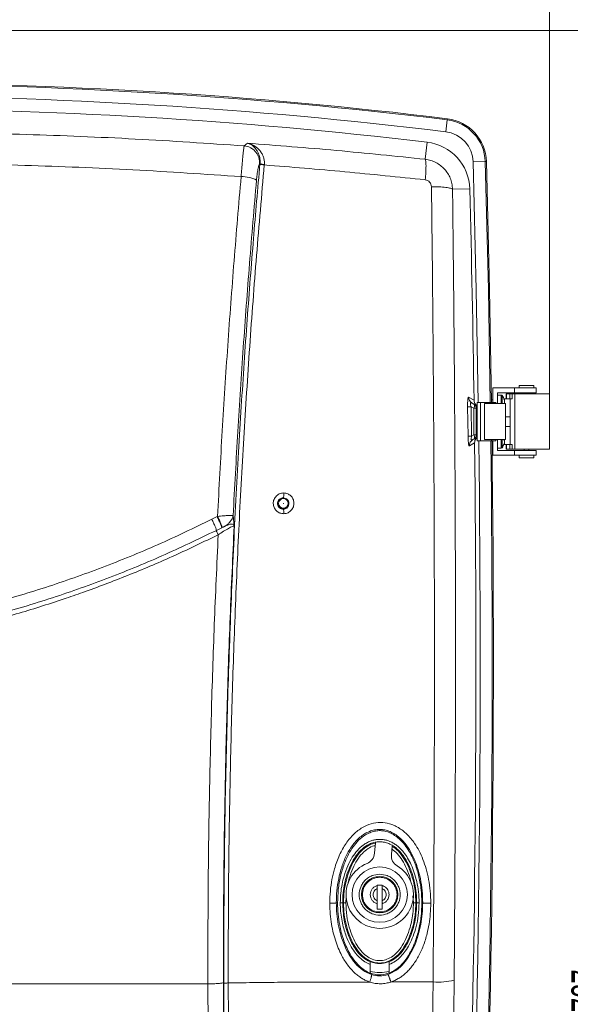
# Model space of a CAD drawing. Header units: millimetres. Extents: x 0 to 594, y 0 to 420.
# Tile 73 of 75: x 482 to 528, y 296 to 378. Entities that reach past the tile are written whole.
import ezdxf

# ---------------------------------------------------------------- set-up
doc = ezdxf.new("R2010")
doc.units = ezdxf.units.MM
doc.styles.add('SLDTEXTSTYLE1', font='TXT', dxfattribs={"width": 0.605})
doc.dimstyles.new('SLDDIMSTYLE1', dxfattribs={"dimtxt": 2.568319, "dimasz": 3.3, "dimexe": 0, "dimexo": 0.0625, "dimgap": 0.64208, "dimtad": 1, "dimdec": 0, "dimlfac": 5, "dimrnd": 1e-09, "dimzin": 12, "dimdsep": 46, "dimtxsty": 'SLDTEXTSTYLE1', "dimsah": 1, "dimcen": 0.09, "dimadec": 0, "dimazin": 3, "dimtfac": 1, "dimtdec": 1, "dimtofl": 0, "dimtmove": 0, "dimatfit": 3, "dimfxl": 0, "dimfrac": 2, "dimtolj": 1, "dimtzin": 12, "dimarcsym": 0})

# ---------------------------------------------------------------- blocks, each defined once
blk = doc.blocks.new('_D_1')
at = {"color": 7, "linetype": 'Continuous', "lineweight": 0}
for p, q in [((480.764, 376.809), (537.832, 376.809)), ((536.832, 376.809), (536.832, 219.509)), ((532.3, 300.854), (532.3, 301.442)), ((532.3, 301.442), (536.245, 301.442)), ((536.245, 301.442), (536.245, 300.854)), ((532.3, 295.465), (532.3, 294.877)), ((536.245, 294.877), (536.245, 295.465)), ((532.3, 294.877), (536.245, 294.877)), ((480.764, 219.509), (537.832, 219.509))]:
    blk.add_line(p, q, dxfattribs=at)
for points in [[(536.832, 376.809), (536.332, 373.509), (537.332, 373.509)], [(536.832, 219.509), (537.332, 222.809), (536.332, 222.809)]]:
    blk.add_solid(points, dxfattribs=at)
at = {"color": 7, "linetype": 'Continuous', "lineweight": 0, "char_height": 2.6458, "attachment_point": 1, "rotation": 90, "style": 'SLDTEXTSTYLE1'}
for s, insert in [('787', (528.302, 295.22)), ('31', (532.834, 296.2))]:
    blk.add_mtext(s, dxfattribs=dict(at, insert=insert))
blk = doc.blocks.new('_D_2')
at = {"color": 7, "linetype": 'Continuous', "lineweight": 0}
for p, q in [((467.526, 400.629), (466.938, 400.629)), ((466.938, 400.629), (466.938, 396.685)), ((475.856, 400.629), (476.444, 400.629)), ((476.444, 400.629), (476.444, 396.685)), ((416.917, 324.311), (416.917, 397.097)), ((526.465, 346.609), (526.465, 397.097)), ((466.938, 396.685), (467.526, 396.685)), ((476.444, 396.685), (475.856, 396.685)), ((526.465, 396.097), (416.917, 396.097))]:
    blk.add_line(p, q, dxfattribs=at)
for points in [[(416.917, 396.097), (420.217, 395.597), (420.217, 396.597)], [(526.465, 396.097), (523.165, 396.597), (523.165, 395.597)]]:
    blk.add_solid(points, dxfattribs=at)
at = {"color": 7, "linetype": 'Continuous', "lineweight": 0, "char_height": 2.6458, "attachment_point": 1, "style": 'SLDTEXTSTYLE1'}
for s, insert in [('548', (468.751, 404.628)), ('21,6', (468.261, 400.095))]:
    blk.add_mtext(s, dxfattribs=dict(at, insert=insert))

msp = doc.modelspace()

# ---------------------------------------------------------------- linework, layer by layer
at = {"color": 7, "linetype": 'Continuous', "lineweight": 15}
for p, q in [((517.976, 369.392), (517.854, 368.401)), ((517.976, 369.392), (517.988, 369.488)), ((516.319, 367.53), (516.151, 366.114)), ((501.103, 367.23), (501.366, 367.454)), ((521.136, 365.919), (520.138, 365.891)), ((521.136, 365.919), (521.233, 365.921)), ((502.38, 365.738), (502.416, 365.768)), ((502.416, 365.768), (502.412, 365.728)), ((502.779, 365.677), (502.775, 365.643)), ((519.846, 363.663), (518.418, 363.626)), ((521.764, 345.909), (521.764, 347.109)), ((521.764, 347.109), (523.564, 347.109)), ((523.564, 346.709), (523.564, 347.109)), ((523.564, 347.109), (525.364, 347.109)), ((523.964, 347.309), (523.964, 347.109)), ((525.164, 347.309), (523.964, 347.309)), ((525.164, 347.109), (525.164, 347.309)), ((525.364, 346.709), (525.364, 347.109)), ((519.757, 346.353), (520.205, 346.094)), ((522.164, 346.709), (523.564, 346.709)), ((522.164, 345.809), (522.164, 346.709)), ((522.473, 346.509), (522.164, 346.509)), ((522.742, 346.209), (522.742, 345.809)), ((522.884, 346.209), (522.742, 346.209)), ((522.875, 346.609), (522.875, 346.209)), ((522.875, 346.609), (522.904, 346.609)), ((522.904, 346.209), (522.884, 346.209)), ((522.904, 346.609), (522.904, 346.209)), ((522.904, 346.609), (523.167, 346.609)), ((523.167, 346.209), (522.904, 346.209)), ((523.167, 346.609), (523.167, 346.209)), ((523.167, 346.609), (523.362, 346.609)), ((523.362, 346.209), (523.167, 346.209)), ((523.204, 346.209), (523.204, 342.409)), ((523.362, 346.609), (523.362, 346.209)), ((523.6, 346.609), (523.362, 346.609)), ((523.564, 346.709), (525.364, 346.709)), ((523.6, 346.609), (523.6, 342.009)), ((526.465, 346.609), (523.6, 346.609)), ((524.364, 346.709), (524.364, 346.609)), ((524.764, 346.609), (524.764, 346.709)), ((526.465, 342.009), (526.465, 346.609)), ((519.708, 343.087), (519.673, 345.536)), ((520.005, 343.095), (519.97, 345.544)), ((520.19, 345.417), (519.97, 345.544)), ((520.01, 345.863), (519.986, 345.888)), ((520.017, 345.854), (520.054, 345.842)), ((520.19, 345.763), (520.054, 345.842)), ((520.19, 345.763), (520.216, 345.749)), ((520.19, 343.202), (520.19, 345.417)), ((520.19, 345.417), (520.39, 345.417)), ((520.191, 345.763), (520.216, 345.749)), ((520.216, 345.749), (520.234, 345.742)), ((520.39, 343.202), (520.39, 345.417)), ((520.39, 345.417), (520.416, 345.402)), ((520.416, 345.402), (520.464, 345.431)), ((520.464, 345.909), (520.464, 342.709)), ((520.741, 345.909), (520.464, 345.909)), ((520.741, 345.909), (520.741, 342.709)), ((521.64, 345.909), (520.741, 345.909)), ((521.07, 345.809), (521.07, 342.809)), ((522.833, 345.809), (521.07, 345.809)), ((521.709, 345.809), (521.64, 345.909)), ((521.64, 345.909), (522.001, 345.909)), ((521.764, 346.109), (521.652, 346.109)), ((522.001, 345.909), (522.07, 345.809)), ((522.718, 346.106), (522.721, 346.108)), ((522.742, 345.812), (522.718, 345.812)), ((522.833, 342.809), (522.833, 345.809)), ((523.204, 344.709), (522.833, 344.709)), ((522.833, 343.909), (523.204, 343.909)), ((520.005, 343.095), (520.19, 343.202)), ((520.19, 343.202), (520.39, 343.202)), ((520.405, 343.211), (520.39, 343.202)), ((520.464, 343.159), (520.405, 343.211)), ((520.253, 342.536), (519.815, 342.284)), ((520.05, 342.769), (520.067, 342.789)), ((520.112, 342.81), (520.059, 342.769)), ((520.112, 342.81), (520.075, 342.798)), ((520.205, 342.864), (520.112, 342.81)), ((520.112, 342.81), (520.19, 342.856)), ((520.205, 342.864), (520.19, 342.856)), ((520.219, 342.868), (520.205, 342.864)), ((520.741, 342.709), (520.464, 342.709)), ((521.64, 342.709), (520.741, 342.709)), ((521.07, 342.809), (522.833, 342.809)), ((521.64, 342.709), (521.709, 342.809)), ((522.001, 342.709), (521.64, 342.709)), ((521.7, 342.509), (521.764, 342.509)), ((521.764, 341.509), (521.764, 342.709)), ((522.07, 342.809), (522.001, 342.709)), ((522.164, 341.909), (522.164, 342.809)), ((522.164, 342.109), (522.473, 342.109)), ((522.742, 342.809), (522.742, 342.409)), ((522.742, 342.409), (522.884, 342.409)), ((522.875, 342.409), (522.875, 342.009)), ((522.884, 342.409), (522.904, 342.409)), ((522.904, 342.409), (522.904, 342.009)), ((522.904, 342.409), (523.167, 342.409)), ((523.167, 342.409), (523.362, 342.409)), ((523.167, 342.009), (523.167, 342.409)), ((523.362, 342.409), (523.362, 342.009)), ((521.764, 341.509), (523.564, 341.509)), ((523.564, 341.909), (522.164, 341.909)), ((522.904, 342.009), (522.875, 342.009)), ((523.167, 342.009), (522.904, 342.009)), ((523.167, 342.009), (523.362, 342.009)), ((523.6, 342.009), (523.362, 342.009)), ((523.564, 341.509), (523.564, 341.909)), ((523.564, 341.909), (525.364, 341.909)), ((525.364, 341.509), (523.564, 341.509)), ((523.6, 342.009), (526.465, 342.009)), ((523.964, 341.509), (523.964, 341.309)), ((523.964, 341.309), (525.164, 341.309)), ((524.364, 342.009), (524.364, 341.909)), ((524.764, 341.909), (524.764, 342.009)), ((525.164, 341.309), (525.164, 341.509)), ((525.364, 341.509), (525.364, 341.909)), ((498.849, 336.41), (498.409, 336.187)), ((498.888, 336.43), (498.849, 336.41)), ((500.186, 336.497), (500.27, 335.625)), ((499.232, 335.486), (498.79, 335.268)), ((511.938, 308.432), (512.006, 309.285)), ((513.39, 309.022), (513.333, 308.32)), ((512.164, 305.789), (512.164, 305.743)), ((512.564, 305.789), (512.164, 305.789)), ((512.564, 305.743), (512.564, 305.789)), ((508.864, 304.309), (508.757, 304.309)), ((509.357, 304.309), (509.287, 304.309)), ((512.164, 304.235), (512.164, 303.789)), ((512.164, 303.789), (512.564, 303.789)), ((512.564, 303.789), (512.564, 304.235)), ((515.371, 304.309), (515.441, 304.309)), ((515.864, 304.309), (515.939, 304.309)), ((511.564, 299.189), (511.564, 298.469)), ((511.567, 299.404), (511.584, 299.433)), ((511.571, 298.631), (511.584, 299.433)), ((513.157, 298.631), (513.144, 299.433)), ((513.161, 299.404), (513.144, 299.433)), ((513.164, 299.189), (513.164, 298.469)), ((511.564, 298.469), (511.571, 298.481)), ((511.571, 298.631), (511.571, 298.48)), ((513.157, 298.631), (513.157, 298.48)), ((513.164, 298.469), (513.157, 298.481)), ((440.642, 297.572), (498.086, 297.572)), ((498.101, 293.794), (498.086, 297.572)), ((499.395, 293.518), (499.378, 297.686)), ((513.296, 297.729), (516.801, 297.729))]:
    msp.add_line(p, q, dxfattribs=at)
at = {"color": 8, "linetype": 'Continuous', "lineweight": 15}
for p, q in [((522.473, 346.509), (522.473, 345.809)), ((522.531, 346.48), (522.531, 345.809)), ((520.3, 345.72), (520.361, 345.699)), ((520.38, 342.913), (520.287, 342.887)), ((522.473, 342.809), (522.473, 342.109)), ((522.531, 342.809), (522.531, 342.139)), ((509.557, 304.309), (509.58, 304.783)), ((515.129, 304.88), (515.171, 304.309))]:
    msp.add_line(p, q, dxfattribs=at)
at = {"color": 8, "linetype": 'Continuous', "lineweight": 15, "flags": 128}
for points in [[(520.559, 345.909), (520.395, 355.275), (520.138, 365.891)], [(521.136, 365.919), (521.394, 355.297), (521.558, 345.909)]]:
    msp.add_lwpolyline(points, dxfattribs=at)
at = {"color": 7, "linetype": 'Continuous', "lineweight": 15, "flags": 128}
for points in [[(521.655, 345.909), (521.491, 355.299), (521.233, 365.921)], [(520.19, 345.417), (520.213, 345.475), (520.23, 345.533), (520.24, 345.587), (520.243, 345.636), (520.24, 345.679), (520.23, 345.716), (520.213, 345.744), (520.19, 345.763)], [(520.19, 342.856), (520.213, 342.875), (520.23, 342.903), (520.24, 342.94), (520.243, 342.983), (520.24, 343.032), (520.23, 343.086), (520.213, 343.143), (520.19, 343.202)]]:
    msp.add_lwpolyline(points, dxfattribs=at)
at = {"color": 7, "linetype": 'Continuous', "lineweight": 15}
for centre, radius in [((504.364, 337.509), 0.419), ((504.364, 337.509), 0.4), ((504.364, 337.509), 0.01), ((512.364, 304.989), 2.3), ((512.364, 304.989), 1.52)]:
    msp.add_circle(centre, radius, dxfattribs=at)
for centre, radius, start, end in [((469.342, -27.691), 400.147, 83.01734, 89.99688), ((469.342, -27.691), 400.05, 83.01734, 89.99688), ((469.342, -27.691), 399.051, 83.01734, 89.99686), ((469.364, -27.691), 398, 83.22463, 96.77537), ((517.538, 365.819), 3.6, 1.58947, 83.01734), ((517.538, 365.819), 3.697, 1.58947, 83.01734), ((517.538, 365.819), 2.601, 1.58947, 83.01734), ((515.847, 363.558), 4, 1.50942, 83.22463), ((502.778, 366.435), 0.758, 241.50201, 270.07092), ((500.834, 361.637), 3.038, 64.77552, 89.70555), ((-973.636, 324.309), 1494, 0.835495, 1.509416), ((520.352, 346.357), 0.595, 180.36992, 239.92119), ((522.473, 346.437), 0.072, 36.35837, 90), ((521.484, 345.709), 1.3, 17.86258, 36.35837), ((520.084, 336.34), 9.205, 90.71377, 92.56104), ((519.99, 345.417), 0.4, 359.98708, 59.9978), ((520.016, 345.402), 0.4, 359.98664, 59.99758), ((521.484, 345.709), 1.296, 13.93028, 17.83513), ((520.119, 332.693), 10.402, 90.63138, 92.26603), ((519.99, 343.202), 0.4, 300.0022, 0.01292), ((-973.636, 324.309), 1494, 358.358462, 0.699018), ((-978.336, 324.311), 1500.147, 357.936937, 0.702734), ((522.473, 342.181), 0.072, 270, 323.64163), ((521.484, 342.909), 1.3, 323.64163, 341.72036), ((521.377, 342.819), 1.345, 355.75002, 359.57482), ((522.581, 342.917), 0.24, 304.65475, 312.02835), ((521.543, 342.888), 1.238, 341.72492, 345.71715), ((512.364, 304.989), 2.8, 111.98579, 58.8472), ((517.177, 303.944), 6.225, 266.54059, 282.76605)]:
    msp.add_arc(centre, radius, start, end, dxfattribs=at)
at = {"color": 8, "linetype": 'Continuous', "lineweight": 15}
for radius, start, end in [(1499.051, 357.936391, 0.703248), (1500.05, 357.936888, 0.70278)]:
    msp.add_arc((-978.336, 324.311), radius, start, end, dxfattribs=at)
at = {"color": 7, "linetype": 'Continuous', "lineweight": 15}
for centre in [(520.408, 344.309), (520.443, 344.309)]:
    msp.add_ellipse(centre, major_axis=(0, 0.6), ratio=0.017455, dxfattribs=at)
for centre, major_axis, start_param, end_param in [((510.94, 308.513), (0.806, -0.593), 5.73061, 6.836935), ((514.331, 308.241), (-0.891, -0.456), 5.730375, 6.836703)]:
    msp.add_ellipse(centre, major_axis=major_axis, ratio=0.999158, start_param=start_param, end_param=end_param, dxfattribs=at)
for points, knots in [([(437.625, 367.23), (440.64, 367.433), (446.67, 367.837), (455.741, 368.205), (464.822, 368.397), (473.906, 368.397), (482.987, 368.205), (492.058, 367.837), (498.088, 367.433), (501.103, 367.23)], [0, 0, 0, 0, 0.142851, 0.285723, 0.428569, 0.571428, 0.714275, 0.857147, 1, 1, 1, 1]), ([(500.849, 364.676), (500.86, 364.815), (500.882, 365.097), (500.918, 365.525), (500.956, 365.956), (500.987, 366.296), (501.012, 366.542), (501.03, 366.706), (501.046, 366.853), (501.062, 366.982), (501.078, 367.103), (501.093, 367.189), (501.1, 367.219), (501.103, 367.23)], [0, 0, 0, 0, 0.1068299, 0.2160592, 0.3438647, 0.4794348, 0.5464496, 0.6175073, 0.6818753, 0.7533418, 0.829992, 0.9308651, 1, 1, 1, 1]), ([(501.103, 367.23), (501.275, 367.196), (501.538, 367.144), (501.845, 366.945), (502.052, 366.749), (502.213, 366.515), (502.362, 366.181), (502.373, 365.913), (502.38, 365.738)], [0, 0, 0, 0, 0.239677, 0.368502, 0.5, 0.631498, 0.760323, 1, 1, 1, 1]), ([(501.366, 367.454), (503.836, 367.262), (508.775, 366.878), (513.693, 366.368), (516.151, 366.114)], [0, 0, 0, 0, 0.500112, 1, 1, 1, 1]), ([(501.366, 367.454), (501.498, 367.406), (501.762, 367.309), (502.056, 367.02), (502.248, 366.71), (502.358, 366.434), (502.428, 366.119), (502.42, 365.885), (502.416, 365.768)], [0, 0, 0, 0, 0.254341, 0.507179, 0.632714, 0.757013, 0.879592, 1, 1, 1, 1]), ([(501.366, 367.454), (501.452, 367.434), (501.62, 367.394), (501.853, 367.29), (502.089, 367.146), (502.314, 366.954), (502.514, 366.707), (502.659, 366.445), (502.748, 366.18), (502.791, 365.924), (502.782, 365.756), (502.779, 365.677)], [0, 0, 0, 0, 0.123167, 0.242463, 0.346284, 0.489677, 0.617018, 0.730075, 0.830774, 0.920407, 1, 1, 1, 1]), ([(516.151, 366.114), (516.168, 366.069), (516.203, 365.977), (516.218, 365.581), (516.202, 365.041), (516.167, 364.614), (516.15, 364.407)], [0, 0, 0, 0, 0.243909, 0.501139, 0.757752, 1, 1, 1, 1]), ([(516.151, 366.114), (516.305, 366.087), (516.611, 366.035), (517.04, 365.855), (517.426, 365.61), (517.757, 365.305), (518.03, 364.948), (518.239, 364.545), (518.382, 364.099), (518.406, 363.785), (518.418, 363.626)], [0, 0, 0, 0, 0.1276762, 0.2535663, 0.3776582, 0.4999411, 0.6197125, 0.7429886, 0.8697561, 1, 1, 1, 1]), ([(437.878, 364.676), (440.874, 364.875), (446.862, 365.274), (455.862, 365.636), (464.863, 365.825), (473.865, 365.825), (482.866, 365.636), (491.866, 365.274), (497.854, 364.875), (500.849, 364.676)], [0, 0, 0, 0, 0.143088, 0.285956, 0.428674, 0.571326, 0.714045, 0.856913, 1, 1, 1, 1]), ([(502.412, 365.728), (502.319, 364.694), (502.134, 362.625), (501.868, 359.457), (501.606, 356.184), (501.347, 352.745), (501.097, 349.195), (500.856, 345.516), (500.627, 341.714), (500.407, 337.72), (500.208, 333.692), (500.029, 329.636), (499.873, 325.566), (499.733, 321.322), (499.614, 316.899), (499.519, 312.316), (499.45, 307.539), (499.41, 302.623), (499.412, 299.283), (499.413, 297.613)], [0, 0, 0, 0, 0.045995, 0.092071, 0.140637, 0.191026, 0.24425, 0.297408, 0.353341, 0.411705, 0.473142, 0.530423, 0.589862, 0.651817, 0.716671, 0.783954, 0.852979, 0.926486, 1, 1, 1, 1]), ([(502.775, 365.643), (502.555, 363.135), (502.114, 358.116), (501.549, 350.541), (501.056, 342.932), (500.642, 335.298), (500.31, 327.698), (500.057, 320.144), (499.885, 312.639), (499.784, 305.136), (499.781, 300.144), (499.78, 297.648)], [0, 0, 0, 0, 0.111693, 0.2235483, 0.3355824, 0.447812, 0.5599686, 0.669933, 0.7799154, 0.8899323, 1, 1, 1, 1]), ([(502.129, 364.386), (502.143, 364.535), (502.176, 364.867), (502.242, 365.305), (502.316, 365.635), (502.359, 365.705), (502.38, 365.738)], [0, 0, 0, 0, 0.215271, 0.478045, 0.752078, 1, 1, 1, 1]), ([(502.412, 365.728), (502.421, 365.721), (502.438, 365.706), (502.523, 365.681), (502.639, 365.659), (502.731, 365.648), (502.775, 365.643)], [0, 0, 0, 0, 0.242265, 0.50002, 0.757764, 1, 1, 1, 1]), ([(502.775, 365.643), (505.007, 365.463), (509.474, 365.102), (513.923, 364.639), (516.15, 364.407)], [0, 0, 0, 0, 0.499487, 1, 1, 1, 1]), ([(498.888, 336.43), (499.014, 338.8), (499.265, 343.536), (499.728, 350.615), (500.247, 357.665), (500.649, 362.34), (500.849, 364.676)], [0, 0, 0, 0, 0.250594, 0.500771, 0.750563, 1, 1, 1, 1]), ([(500.186, 336.497), (500.31, 338.83), (500.559, 343.496), (501.017, 350.479), (501.531, 357.447), (501.929, 362.073), (502.129, 364.386)], [0, 0, 0, 0, 0.249836, 0.499706, 0.749797, 1, 1, 1, 1]), ([(516.15, 364.407), (516.219, 364.392), (516.356, 364.362), (516.525, 364.228), (516.642, 364.047), (516.658, 363.907), (516.667, 363.838)], [0, 0, 0, 0, 0.249903, 0.499522, 0.749432, 1, 1, 1, 1]), ([(516.667, 363.838), (516.69, 361.85), (516.738, 357.848), (516.795, 351.782), (516.843, 345.621), (516.879, 339.364), (516.903, 333.055), (516.914, 326.385), (516.912, 319.403), (516.892, 312.12), (516.856, 304.899), (516.82, 300.113), (516.801, 297.73)], [0, 0, 0, 0, 0.0907, 0.1827, 0.276, 0.370601, 0.466503, 0.561857, 0.672652, 0.782608, 0.891724, 1, 1, 1, 1]), ([(518.418, 363.626), (518.374, 363.653), (518.284, 363.71), (517.878, 363.779), (517.321, 363.827), (516.88, 363.834), (516.667, 363.838)], [0, 0, 0, 0, 0.242743, 0.499924, 0.757146, 1, 1, 1, 1]), ([(518.418, 363.626), (518.45, 360.9), (518.514, 355.451), (518.583, 347.243), (518.633, 339.021), (518.66, 330.786), (518.667, 322.547), (518.651, 314.31), (518.615, 306.082), (518.573, 300.609), (518.552, 297.872)], [0, 0, 0, 0, 0.125015, 0.250014, 0.375038, 0.50005, 0.625082, 0.750072, 0.875017, 1, 1, 1, 1]), ([(519.673, 345.536), (519.672, 345.632), (519.671, 345.787), (519.678, 345.985), (519.688, 346.132), (519.702, 346.249), (519.725, 346.347), (519.745, 346.351), (519.757, 346.353)], [0, 0, 0, 0, 0.2062207, 0.329042, 0.4623485, 0.6030652, 0.7452492, 1, 1, 1, 1]), ([(520.205, 346.094), (520.213, 346.027), (520.228, 345.892), (520.304, 345.764), (520.355, 345.706), (520.361, 345.699)], [0, 0, 0, 0, 0.467705, 0.935309, 1, 1, 1, 1]), ([(520.361, 345.699), (520.388, 345.663), (520.441, 345.59), (520.463, 345.492), (520.464, 345.439), (520.464, 345.431)], [0, 0, 0, 0, 0.460183, 0.920355, 1, 1, 1, 1]), ([(519.815, 342.284), (519.802, 342.286), (519.782, 342.291), (519.756, 342.394), (519.738, 342.51), (519.725, 342.654), (519.713, 342.845), (519.71, 342.994), (519.708, 343.087)], [0, 0, 0, 0, 0.267541, 0.410626, 0.550199, 0.681102, 0.800552, 1, 1, 1, 1]), ([(520.464, 343.159), (520.46, 343.113), (520.452, 343.024), (520.404, 342.95), (520.38, 342.913)], [0, 0, 0, 0, 0.51126, 1, 1, 1, 1]), ([(520.38, 342.913), (520.342, 342.855), (520.268, 342.74), (520.258, 342.604), (520.253, 342.536)], [0, 0, 0, 0, 0.502342, 1, 1, 1, 1]), ([(504.399, 336.657), (504.289, 336.667), (504.081, 336.685), (503.806, 336.852), (503.606, 337.095), (503.521, 337.358), (503.515, 337.583), (503.546, 337.756), (503.614, 337.923), (503.718, 338.078), (503.853, 338.206), (504.014, 338.302), (504.194, 338.367), (504.329, 338.374), (504.399, 338.377)], [0, 0, 0, 0, 0.120011, 0.226682, 0.342711, 0.458123, 0.522153, 0.586992, 0.650214, 0.718234, 0.791165, 0.85241, 0.923552, 1, 1, 1, 1]), ([(504.399, 338.377), (504.398, 338.332), (504.395, 338.241), (504.387, 338.117), (504.376, 338.018), (504.368, 337.987), (504.364, 337.972)], [0, 0, 0, 0, 0.244409, 0.50239, 0.75907, 1, 1, 1, 1]), ([(504.399, 338.377), (504.508, 338.362), (504.719, 338.334), (504.988, 338.15), (505.177, 337.889), (505.26, 337.562), (505.211, 337.222), (505.033, 336.924), (504.799, 336.753), (504.58, 336.672), (504.46, 336.662), (504.399, 336.657)], [0, 0, 0, 0, 0.123009, 0.238677, 0.357251, 0.481205, 0.609426, 0.736757, 0.864519, 0.930622, 1, 1, 1, 1]), ([(504.364, 337.027), (504.303, 337.031), (504.187, 337.039), (504.032, 337.13), (503.919, 337.267), (503.871, 337.414), (503.869, 337.539), (503.887, 337.636), (503.926, 337.729), (503.98, 337.806), (504.054, 337.878), (504.148, 337.935), (504.258, 337.97), (504.332, 337.971), (504.364, 337.972)], [0, 0, 0, 0, 0.1188782, 0.2272078, 0.3435949, 0.4593576, 0.5222329, 0.5882959, 0.6506658, 0.7202776, 0.7731868, 0.853938, 0.9367169, 1, 1, 1, 1]), ([(504.364, 337.972), (504.424, 337.962), (504.537, 337.945), (504.682, 337.843), (504.783, 337.703), (504.827, 337.527), (504.803, 337.344), (504.71, 337.181), (504.579, 337.08), (504.457, 337.036), (504.391, 337.029), (504.364, 337.027)], [0, 0, 0, 0, 0.125246, 0.237498, 0.356521, 0.476335, 0.603333, 0.731613, 0.86115, 0.942525, 1, 1, 1, 1]), ([(499.232, 335.486), (499.23, 335.512), (499.225, 335.567), (499.141, 335.789), (499.01, 336.084), (498.902, 336.304), (498.849, 336.41)], [0, 0, 0, 0, 0.241385, 0.5, 0.758615, 1, 1, 1, 1]), ([(500.186, 336.497), (500.159, 336.503), (500.101, 336.516), (499.826, 336.511), (499.407, 336.483), (499.062, 336.447), (498.888, 336.43)], [0, 0, 0, 0, 0.2151582, 0.4641056, 0.7310666, 1, 1, 1, 1]), ([(499.272, 335.506), (499.27, 335.532), (499.265, 335.587), (499.18, 335.809), (499.05, 336.104), (498.941, 336.324), (498.888, 336.43)], [0, 0, 0, 0, 0.2415265, 0.5002072, 0.7587735, 1, 1, 1, 1]), ([(499.553, 335.635), (499.615, 335.678), (499.713, 335.745), (499.845, 335.874), (499.936, 335.978), (500.026, 336.102), (500.131, 336.276), (500.165, 336.412), (500.186, 336.497)], [0, 0, 0, 0, 0.202599, 0.323189, 0.458017, 0.547751, 0.717898, 1, 1, 1, 1]), ([(504.399, 336.657), (504.398, 336.698), (504.395, 336.783), (504.386, 336.896), (504.375, 336.984), (504.368, 337.013), (504.364, 337.027)], [0, 0, 0, 0, 0.246331, 0.503717, 0.7591, 1, 1, 1, 1]), ([(498.409, 336.187), (496.916, 335.467), (493.928, 334.027), (489.313, 332.152), (484.614, 330.493), (479.833, 329.075), (474.986, 327.896), (470.085, 326.963), (465.143, 326.276), (460.173, 325.838), (455.189, 325.65), (450.205, 325.715), (445.23, 326.014), (441.937, 326.422), (440.291, 326.626)], [0, 0, 0, 0, 0.083361, 0.166704, 0.250016, 0.333367, 0.416703, 0.500013, 0.583336, 0.666671, 0.750002, 0.833325, 0.916662, 1, 1, 1, 1]), ([(498.79, 335.268), (498.786, 335.297), (498.777, 335.358), (498.692, 335.58), (498.565, 335.87), (498.46, 336.084), (498.409, 336.187)], [0, 0, 0, 0, 0.2418465, 0.500005, 0.7581607, 1, 1, 1, 1]), ([(498.942, 334.902), (499.096, 335.001), (499.401, 335.197), (499.819, 335.444), (500.09, 335.583), (500.228, 335.633), (500.256, 335.628), (500.27, 335.625)], [0, 0, 0, 0, 0.256096, 0.508679, 0.755887, 0.878243, 1, 1, 1, 1]), ([(499.553, 335.635), (499.513, 335.619), (499.427, 335.583), (499.32, 335.53), (499.263, 335.501)], [0, 0, 0, 0, 0.4721376, 1, 1, 1, 1]), ([(499.263, 335.501), (499.314, 335.525), (499.369, 335.551), (499.442, 335.585), (499.489, 335.606), (499.531, 335.625), (499.553, 335.635)], [0, 0, 0, 0, 0.518621, 0.560855, 0.764848, 1, 1, 1, 1]), ([(499.378, 297.686), (499.38, 300.212), (499.383, 305.262), (499.487, 312.854), (499.665, 320.448), (499.918, 328.041), (500.153, 333.097), (500.27, 335.625)], [0, 0, 0, 0, 0.200095, 0.400126, 0.600138, 0.800045, 1, 1, 1, 1]), ([(499.553, 335.635), (499.642, 335.672), (499.844, 335.757), (500.066, 335.807), (500.219, 335.772), (500.253, 335.674), (500.27, 335.625)], [0, 0, 0, 0, 0.218772, 0.49984, 0.74987, 1, 1, 1, 1]), ([(440.188, 325.245), (441.835, 325.041), (445.126, 324.633), (450.099, 324.331), (455.067, 324.257), (460.031, 324.435), (464.983, 324.858), (468.622, 325.349), (470.961, 325.736), (472.012, 325.923), (473.078, 326.124), (474.118, 326.332), (475.113, 326.541), (476.473, 326.839), (478.245, 327.257), (480.358, 327.806), (482.401, 328.385), (484.355, 328.982), (486.189, 329.585), (488.631, 330.438), (491.658, 331.593), (495.346, 333.157), (497.743, 334.321), (498.942, 334.902)], [0, 0, 0, 0, 0.082466, 0.164798, 0.247195, 0.328984, 0.411052, 0.493599, 0.510969, 0.528611, 0.546526, 0.564717, 0.581219, 0.596959, 0.633747, 0.671488, 0.705273, 0.73907, 0.772892, 0.801029, 0.867483, 0.933773, 1, 1, 1, 1]), ([(498.79, 335.268), (497.285, 334.543), (494.275, 333.093), (489.624, 331.204), (484.888, 329.534), (480.069, 328.105), (475.184, 326.918), (470.244, 325.978), (465.263, 325.286), (460.255, 324.845), (455.232, 324.655), (450.208, 324.722), (445.195, 325.022), (441.877, 325.433), (440.218, 325.638)], [0, 0, 0, 0, 0.0833201, 0.1666584, 0.2499924, 0.3333236, 0.4166575, 0.4999935, 0.58333, 0.6666649, 0.7499978, 0.8333344, 0.916676, 1, 1, 1, 1]), ([(498.086, 297.572), (498.088, 300.057), (498.091, 305.029), (498.19, 312.501), (498.361, 319.975), (498.604, 327.445), (498.829, 332.417), (498.942, 334.902)], [0, 0, 0, 0, 0.200161, 0.400305, 0.600384, 0.800265, 1, 1, 1, 1]), ([(498.942, 334.902), (498.921, 334.943), (498.88, 335.028), (498.829, 335.144), (498.795, 335.232), (498.792, 335.256), (498.79, 335.268)], [0, 0, 0, 0, 0.241921, 0.500037, 0.758132, 1, 1, 1, 1]), ([(499.263, 335.501), (499.263, 335.501), (499.262, 335.501), (499.261, 335.5), (499.26, 335.5), (499.26, 335.5), (499.26, 335.5), (499.26, 335.499), (499.259, 335.499), (499.257, 335.498), (499.248, 335.494), (499.24, 335.489), (499.232, 335.486)], [0, 0, 0, 0, 0.059052, 0.103085, 0.126723, 0.136015, 0.141978, 0.144865, 0.14879, 0.199304, 0.343534, 1, 1, 1, 1]), ([(508.216, 304.269), (508.225, 304.61), (508.241, 305.275), (508.381, 306.234), (508.617, 307.242), (508.984, 308.262), (509.444, 309.098), (509.867, 309.66), (510.199, 310.018), (510.549, 310.32), (511.018, 310.639), (511.638, 310.911), (512.421, 311.025), (513.07, 310.929), (513.565, 310.751), (513.933, 310.561), (514.291, 310.315), (514.639, 310.013), (514.969, 309.656), (515.313, 309.196), (515.655, 308.618), (515.975, 307.909), (516.241, 307.116), (516.446, 306.237), (516.584, 305.278), (516.601, 304.611), (516.609, 304.269)], [0, 0, 0, 0, 0.0586949, 0.1144998, 0.1663449, 0.2366425, 0.300161, 0.3294498, 0.3574116, 0.3839194, 0.4089238, 0.4548439, 0.4992754, 0.5438965, 0.566753, 0.5902095, 0.6152739, 0.6418155, 0.6698228, 0.6991845, 0.7409503, 0.7856786, 0.833218, 0.8851778, 0.9411042, 1, 1, 1, 1]), ([(508.757, 304.309), (508.766, 304.646), (508.784, 305.318), (508.939, 306.317), (509.191, 307.29), (509.556, 308.217), (510.049, 309.065), (510.586, 309.669), (511.089, 310.043), (511.496, 310.253), (511.925, 310.385), (512.367, 310.43), (512.807, 310.38), (513.233, 310.244), (513.635, 310.031), (514.131, 309.655), (514.661, 309.053), (515.148, 308.208), (515.51, 307.284), (515.759, 306.314), (515.912, 305.318), (515.93, 304.646), (515.939, 304.309)], [0, 0, 0, 0, 0.065043, 0.130013, 0.194698, 0.258776, 0.321792, 0.383209, 0.413162, 0.442555, 0.471399, 0.499872, 0.528364, 0.55724, 0.586668, 0.616658, 0.67814, 0.741209, 0.8053, 0.869979, 0.934943, 1, 1, 1, 1]), ([(508.864, 304.309), (508.875, 304.677), (508.898, 305.414), (509.088, 306.505), (509.363, 307.438), (509.691, 308.209), (510.039, 308.826), (510.473, 309.39), (510.925, 309.802), (511.355, 310.065), (511.724, 310.221), (512.117, 310.307), (512.621, 310.32), (513.136, 310.187), (513.613, 309.929), (514.038, 309.602), (514.454, 309.152), (514.921, 308.458), (515.335, 307.558), (515.642, 306.482), (515.83, 305.394), (515.853, 304.671), (515.864, 304.309)], [0, 0, 0, 0, 0.072743, 0.145697, 0.218342, 0.264766, 0.311146, 0.35813, 0.404974, 0.431226, 0.45745, 0.483919, 0.510369, 0.556615, 0.586892, 0.617216, 0.66234, 0.70755, 0.782217, 0.857043, 0.928518, 1, 1, 1, 1]), ([(509.087, 304.309), (509.095, 304.582), (509.111, 305.103), (509.225, 305.846), (509.408, 306.608), (509.679, 307.366), (510.052, 308.085), (510.482, 308.672), (510.902, 309.062), (511.277, 309.301), (511.569, 309.439), (511.858, 309.53), (512.135, 309.58), (512.403, 309.591), (512.673, 309.569), (512.948, 309.51), (513.231, 309.409), (513.518, 309.263), (513.808, 309.065), (514.091, 308.815), (514.395, 308.474), (514.704, 308.025), (515.002, 307.454), (515.258, 306.797), (515.463, 306.05), (515.61, 305.211), (515.63, 304.619), (515.641, 304.309)], [0, 0, 0, 0, 0.059974, 0.11492, 0.165274, 0.232513, 0.291641, 0.343193, 0.392212, 0.416924, 0.440868, 0.463178, 0.483512, 0.502748, 0.522135, 0.543095, 0.564454, 0.588273, 0.613932, 0.641533, 0.67125, 0.714356, 0.761383, 0.812819, 0.869605, 0.931826, 1, 1, 1, 1]), ([(509.287, 304.309), (509.295, 304.584), (509.312, 305.134), (509.446, 305.948), (509.659, 306.744), (509.964, 307.507), (510.37, 308.215), (510.815, 308.73), (511.242, 309.052), (511.594, 309.239), (511.971, 309.358), (512.363, 309.4), (512.756, 309.359), (513.133, 309.239), (513.485, 309.053), (513.912, 308.731), (514.357, 308.216), (514.764, 307.508), (515.069, 306.745), (515.281, 305.949), (515.415, 305.134), (515.433, 304.584), (515.441, 304.309)], [0, 0, 0, 0, 0.06347, 0.126933, 0.190319, 0.253509, 0.316294, 0.378297, 0.409022, 0.439542, 0.46984, 0.499958, 0.530075, 0.56037, 0.590888, 0.621616, 0.683644, 0.746444, 0.809645, 0.87304, 0.936514, 1, 1, 1, 1]), ([(512.364, 306.689), (512.578, 306.666), (512.907, 306.631), (513.303, 306.419), (513.575, 306.2), (513.795, 305.928), (514.001, 305.532), (514.105, 304.989), (514.001, 304.446), (513.795, 304.05), (513.575, 303.778), (513.303, 303.557), (512.907, 303.352), (512.364, 303.248), (511.821, 303.352), (511.425, 303.557), (511.153, 303.778), (510.932, 304.05), (510.727, 304.446), (510.623, 304.989), (510.727, 305.532), (510.932, 305.928), (511.153, 306.2), (511.425, 306.419), (511.821, 306.631), (512.15, 306.666), (512.364, 306.689)], [0, 0, 0, 0, 0.059864, 0.09209, 0.125, 0.15791, 0.190136, 0.25, 0.309864, 0.34209, 0.375, 0.40791, 0.440136, 0.5, 0.559864, 0.59209, 0.625, 0.65791, 0.690136, 0.75, 0.809864, 0.84209, 0.875, 0.90791, 0.940136, 1, 1, 1, 1]), ([(510.924, 304.989), (510.943, 305.17), (510.973, 305.449), (511.152, 305.784), (511.338, 306.014), (511.569, 306.201), (511.904, 306.375), (512.364, 306.464), (512.824, 306.375), (513.159, 306.201), (513.389, 306.014), (513.577, 305.784), (513.75, 305.449), (513.839, 304.989), (513.75, 304.529), (513.577, 304.194), (513.389, 303.963), (513.159, 303.776), (512.824, 303.602), (512.364, 303.514), (511.904, 303.602), (511.569, 303.776), (511.338, 303.963), (511.152, 304.194), (510.973, 304.529), (510.943, 304.808), (510.924, 304.989)], [0, 0, 0, 0, 0.059864, 0.09209, 0.125, 0.15791, 0.190136, 0.25, 0.309864, 0.34209, 0.375, 0.40791, 0.440136, 0.5, 0.559864, 0.59209, 0.625, 0.65791, 0.690136, 0.75, 0.809864, 0.84209, 0.875, 0.90791, 0.940136, 1, 1, 1, 1]), ([(512.164, 305.743), (512.084, 305.713), (511.924, 305.653), (511.735, 305.472), (511.613, 305.245), (511.57, 304.989), (511.613, 304.733), (511.735, 304.505), (511.924, 304.325), (512.084, 304.265), (512.164, 304.235)], [0, 0, 0, 0, 0.124908, 0.249907, 0.374945, 0.499999, 0.625054, 0.750093, 0.875092, 1, 1, 1, 1]), ([(512.164, 304.487), (512.116, 304.511), (512.02, 304.56), (511.911, 304.682), (511.84, 304.828), (511.816, 304.989), (511.84, 305.15), (511.911, 305.296), (512.02, 305.418), (512.116, 305.466), (512.164, 305.491)], [0, 0, 0, 0, 0.124999, 0.249998, 0.374998, 0.499997, 0.624998, 0.749998, 0.874999, 1, 1, 1, 1]), ([(512.164, 305.491), (512.164, 305.513), (512.164, 305.577), (512.164, 305.666), (512.164, 305.729), (512.164, 305.743)], [0, 0, 0, 0, 0.2916723, 0.8489887, 1, 1, 1, 1]), ([(512.164, 304.487), (512.164, 304.574), (512.164, 304.747), (512.164, 305.048), (512.164, 305.304), (512.164, 305.439), (512.164, 305.491)], [0, 0, 0, 0, 0.27707, 0.55414, 0.83121, 1, 1, 1, 1]), ([(512.564, 305.743), (512.564, 305.717), (512.564, 305.641), (512.564, 305.555), (512.564, 305.502), (512.564, 305.491)], [0, 0, 0, 0, 0.291758, 0.844764, 1, 1, 1, 1]), ([(512.564, 304.235), (512.626, 304.256), (512.726, 304.29), (512.83, 304.361), (512.884, 304.407), (512.909, 304.431), (512.922, 304.444), (512.928, 304.45), (512.931, 304.454), (512.933, 304.455), (512.934, 304.456), (512.934, 304.457), (512.934, 304.457), (512.934, 304.457), (512.934, 304.457), (512.934, 304.457), (512.934, 304.457), (512.934, 304.457), (512.934, 304.457), (512.937, 304.459), (512.941, 304.464), (512.95, 304.473), (512.98, 304.508), (513.04, 304.592), (513.12, 304.757), (513.155, 304.975), (513.125, 305.203), (513.045, 305.384), (512.921, 305.546), (512.764, 305.674), (512.626, 305.722), (512.564, 305.743)], [0, 0, 0, 0, 0.095482, 0.15438, 0.184033, 0.198984, 0.2065, 0.210269, 0.212157, 0.213101, 0.213574, 0.21381, 0.213928, 0.213987, 0.214017, 0.214032, 0.214039, 0.214043, 0.214045, 0.214046, 0.218768, 0.223791, 0.232404, 0.286201, 0.375566, 0.50025, 0.604775, 0.709357, 0.786359, 0.904518, 1, 1, 1, 1]), ([(512.564, 305.491), (512.564, 305.404), (512.564, 305.231), (512.564, 304.93), (512.564, 304.674), (512.564, 304.539), (512.564, 304.487)], [0, 0, 0, 0, 0.277068, 0.554135, 0.831203, 1, 1, 1, 1]), ([(512.564, 305.491), (512.612, 305.466), (512.708, 305.418), (512.817, 305.296), (512.888, 305.15), (512.912, 304.989), (512.888, 304.828), (512.817, 304.682), (512.708, 304.56), (512.612, 304.511), (512.564, 304.487)], [0, 0, 0, 0, 0.124999, 0.249998, 0.374998, 0.499997, 0.624998, 0.749998, 0.874999, 1, 1, 1, 1]), ([(512.164, 304.235), (512.164, 304.261), (512.164, 304.337), (512.164, 304.423), (512.164, 304.476), (512.164, 304.487)], [0, 0, 0, 0, 0.291732, 0.844661, 1, 1, 1, 1]), ([(512.564, 304.487), (512.564, 304.465), (512.564, 304.401), (512.564, 304.312), (512.564, 304.249), (512.564, 304.235)], [0, 0, 0, 0, 0.291704, 0.849103, 1, 1, 1, 1]), ([(508.216, 304.269), (508.287, 304.27), (508.432, 304.273), (508.609, 304.283), (508.73, 304.295), (508.748, 304.305), (508.757, 304.309)], [0, 0, 0, 0, 0.2494472, 0.5105168, 0.7658007, 1, 1, 1, 1]), ([(511.547, 297.725), (511.438, 297.765), (511.217, 297.845), (510.914, 298.009), (510.615, 298.208), (510.215, 298.532), (509.737, 299.056), (509.304, 299.723), (508.972, 300.398), (508.722, 301.047), (508.512, 301.763), (508.35, 302.544), (508.239, 303.388), (508.224, 303.971), (508.216, 304.269)], [0, 0, 0, 0, 0.044768, 0.090504, 0.132944, 0.183374, 0.289219, 0.405353, 0.489373, 0.578914, 0.673238, 0.776121, 0.885588, 1, 1, 1, 1]), ([(511.673, 298.347), (511.424, 298.457), (510.917, 298.681), (510.308, 299.279), (509.806, 299.984), (509.414, 300.778), (509.119, 301.623), (508.913, 302.502), (508.783, 303.401), (508.766, 304.007), (508.757, 304.309)], [0, 0, 0, 0, 0.116199, 0.236678, 0.360477, 0.486494, 0.613996, 0.742343, 0.871125, 1, 1, 1, 1]), ([(511.564, 298.469), (511.404, 298.546), (511.083, 298.701), (510.622, 299.082), (510.19, 299.574), (509.723, 300.316), (509.316, 301.273), (509.042, 302.352), (508.89, 303.369), (508.873, 303.996), (508.864, 304.309)], [0, 0, 0, 0, 0.07869, 0.157563, 0.262887, 0.368409, 0.544971, 0.721892, 0.860944, 1, 1, 1, 1]), ([(511.564, 299.189), (511.414, 299.26), (511.096, 299.409), (510.661, 299.767), (510.253, 300.24), (509.932, 300.757), (509.681, 301.279), (509.489, 301.783), (509.324, 302.34), (509.195, 302.951), (509.105, 303.615), (509.093, 304.074), (509.087, 304.309)], [0, 0, 0, 0, 0.082839, 0.175631, 0.27941, 0.394791, 0.479113, 0.56939, 0.664841, 0.76991, 0.882275, 1, 1, 1, 1]), ([(509.087, 304.309), (509.112, 304.309), (509.163, 304.309), (509.229, 304.309), (509.276, 304.309), (509.283, 304.309), (509.287, 304.309)], [0, 0, 0, 0, 0.240575, 0.500028, 0.759466, 1, 1, 1, 1]), ([(511.567, 299.404), (511.365, 299.516), (510.957, 299.74), (510.481, 300.266), (510.097, 300.859), (509.797, 301.506), (509.57, 302.184), (509.348, 303.115), (509.311, 303.831), (509.287, 304.309)], [0, 0, 0, 0, 0.121619, 0.244872, 0.369591, 0.495166, 0.621209, 0.74749, 1, 1, 1, 1]), ([(515.371, 304.309), (515.359, 303.987), (515.335, 303.348), (515.154, 302.42), (514.881, 301.558), (514.516, 300.792), (514.072, 300.152), (513.553, 299.671), (512.975, 299.372), (512.364, 299.269), (511.753, 299.372), (511.175, 299.671), (510.656, 300.152), (510.212, 300.792), (509.847, 301.558), (509.574, 302.42), (509.393, 303.348), (509.369, 303.987), (509.357, 304.309)], [0, 0, 0, 0, 0.075864, 0.15025, 0.221552, 0.28822, 0.34904, 0.403637, 0.453224, 0.5, 0.546776, 0.596363, 0.65096, 0.71178, 0.778448, 0.84975, 0.924136, 1, 1, 1, 1]), ([(509.557, 304.309), (509.532, 304.309), (509.481, 304.309), (509.415, 304.309), (509.368, 304.309), (509.361, 304.309), (509.357, 304.309)], [0, 0, 0, 0, 0.240536, 0.499976, 0.75943, 1, 1, 1, 1]), ([(515.171, 304.309), (515.164, 304.068), (515.151, 303.595), (515.049, 302.914), (514.881, 302.194), (514.626, 301.467), (514.265, 300.765), (513.844, 300.2), (513.368, 299.793), (512.866, 299.554), (512.358, 299.477), (511.849, 299.558), (511.347, 299.801), (510.875, 300.211), (510.457, 300.776), (510.098, 301.476), (509.811, 302.305), (509.602, 303.262), (509.572, 303.948), (509.557, 304.309)], [0, 0, 0, 0, 0.059696, 0.116856, 0.170167, 0.242312, 0.306978, 0.364676, 0.415593, 0.460199, 0.500518, 0.540938, 0.585701, 0.636617, 0.694151, 0.758618, 0.830521, 0.910609, 1, 1, 1, 1]), ([(515.939, 304.309), (515.93, 304.009), (515.913, 303.407), (515.787, 302.513), (515.584, 301.637), (515.292, 300.793), (514.903, 299.998), (514.405, 299.29), (513.797, 298.688), (513.291, 298.461), (513.043, 298.35)], [0, 0, 0, 0, 0.129045, 0.257957, 0.386387, 0.513954, 0.640018, 0.763788, 0.884072, 1, 1, 1, 1]), ([(515.441, 304.309), (515.417, 303.831), (515.38, 303.115), (515.158, 302.184), (514.931, 301.506), (514.63, 300.859), (514.247, 300.266), (513.771, 299.74), (513.363, 299.516), (513.161, 299.404)], [0, 0, 0, 0, 0.252506, 0.378796, 0.504845, 0.630419, 0.755127, 0.878359, 1, 1, 1, 1]), ([(515.864, 304.309), (515.852, 303.941), (515.829, 303.204), (515.639, 302.113), (515.363, 301.175), (515.032, 300.397), (514.674, 299.769), (514.227, 299.2), (513.723, 298.741), (513.335, 298.552), (513.164, 298.469)], [0, 0, 0, 0, 0.16316, 0.326794, 0.489735, 0.595741, 0.701641, 0.809038, 0.916085, 1, 1, 1, 1]), ([(515.641, 304.309), (515.627, 303.956), (515.602, 303.291), (515.418, 302.363), (515.169, 301.561), (514.865, 300.878), (514.52, 300.305), (514.13, 299.831), (513.686, 299.441), (513.337, 299.273), (513.164, 299.189)], [0, 0, 0, 0, 0.1768818, 0.3333284, 0.4724355, 0.5967563, 0.707201, 0.8067097, 0.9039033, 1, 1, 1, 1]), ([(516.609, 304.269), (516.602, 303.974), (516.587, 303.395), (516.479, 302.558), (516.296, 301.667), (516.013, 300.75), (515.662, 299.977), (515.338, 299.433), (515.084, 299.07), (514.812, 298.745), (514.539, 298.473), (514.289, 298.263), (514.085, 298.117), (513.773, 297.918), (513.507, 297.811), (513.296, 297.727)], [0, 0, 0, 0, 0.114272, 0.223403, 0.325633, 0.465322, 0.592824, 0.652226, 0.709342, 0.763453, 0.815665, 0.857382, 0.889485, 0.912463, 1, 1, 1, 1]), ([(515.171, 304.309), (515.195, 304.309), (515.247, 304.309), (515.313, 304.309), (515.36, 304.309), (515.367, 304.309), (515.371, 304.309)], [0, 0, 0, 0, 0.240536, 0.499976, 0.75943, 1, 1, 1, 1]), ([(515.641, 304.309), (515.616, 304.309), (515.565, 304.309), (515.499, 304.309), (515.452, 304.309), (515.445, 304.309), (515.441, 304.309)], [0, 0, 0, 0, 0.2405753, 0.500029, 0.7594665, 1, 1, 1, 1]), ([(516.609, 304.269), (516.529, 304.269), (516.406, 304.27), (516.252, 304.274), (516.144, 304.28), (516.055, 304.286), (515.968, 304.296), (515.95, 304.304), (515.939, 304.309)], [0, 0, 0, 0, 0.239241, 0.368861, 0.501368, 0.633673, 0.762709, 1, 1, 1, 1]), ([(511.567, 299.404), (511.567, 299.402), (511.566, 299.396), (511.565, 299.361), (511.564, 299.311), (511.564, 299.251), (511.564, 299.208), (511.564, 299.189)], [0, 0, 0, 0, 0.198118, 0.395975, 0.60095, 0.822065, 1, 1, 1, 1]), ([(513.144, 299.433), (512.934, 299.363), (512.514, 299.224), (511.965, 299.286), (511.672, 299.399), (511.584, 299.433)], [0, 0, 0, 0, 0.410903, 0.822954, 1, 1, 1, 1]), ([(513.164, 299.189), (513.164, 299.215), (513.164, 299.266), (513.163, 299.334), (513.162, 299.383), (513.161, 299.402), (513.161, 299.404), (513.161, 299.404)], [0, 0, 0, 0, 0.241594, 0.483466, 0.716122, 0.930106, 1, 1, 1, 1]), ([(511.547, 297.725), (511.57, 297.799), (511.607, 297.913), (511.643, 298.054), (511.666, 298.152), (511.679, 298.233), (511.688, 298.314), (511.679, 298.334), (511.673, 298.347)], [0, 0, 0, 0, 0.242807, 0.372836, 0.504976, 0.636387, 0.764318, 1, 1, 1, 1]), ([(513.157, 298.631), (512.893, 298.57), (512.364, 298.448), (511.835, 298.57), (511.571, 298.631)], [0, 0, 0, 0, 0.500228, 1, 1, 1, 1]), ([(513.157, 298.481), (512.929, 298.412), (512.474, 298.275), (511.92, 298.352), (511.635, 298.457), (511.571, 298.481)], [0, 0, 0, 0, 0.436158, 0.873362, 1, 1, 1, 1]), ([(513.043, 298.35), (512.814, 298.293), (512.356, 298.18), (511.901, 298.291), (511.673, 298.347)], [0, 0, 0, 0, 0.499508, 1, 1, 1, 1]), ([(513.296, 297.727), (513.271, 297.803), (513.232, 297.919), (513.179, 298.064), (513.14, 298.165), (513.105, 298.247), (513.067, 298.327), (513.052, 298.341), (513.043, 298.35)], [0, 0, 0, 0, 0.238253, 0.367586, 0.499999, 0.632413, 0.761745, 1, 1, 1, 1]), ([(498.086, 297.572), (498.242, 297.574), (498.565, 297.58), (498.978, 297.607), (499.28, 297.644), (499.346, 297.672), (499.378, 297.686)], [0, 0, 0, 0, 0.24225, 0.5, 0.757749, 1, 1, 1, 1]), ([(499.413, 297.615), (499.422, 297.619), (499.44, 297.628), (499.526, 297.638), (499.644, 297.646), (499.735, 297.647), (499.78, 297.648)], [0, 0, 0, 0, 0.2424505, 0.5002058, 0.7578485, 1, 1, 1, 1]), ([(499.413, 297.613), (499.424, 295.006), (499.446, 289.806), (499.543, 282.003), (499.687, 274.22), (499.88, 266.483), (500.12, 258.881), (500.399, 251.413), (500.621, 246.495), (500.731, 244.04)], [0, 0, 0, 0, 0.146306, 0.291708, 0.437251, 0.582209, 0.724762, 0.862627, 1, 1, 1, 1]), ([(499.78, 297.648), (500.569, 297.661), (502.129, 297.686), (504.468, 297.709), (506.823, 297.722), (509.186, 297.728), (510.769, 297.726), (511.547, 297.725)], [0, 0, 0, 0, 0.200971, 0.397332, 0.595873, 0.801454, 1, 1, 1, 1]), ([(499.78, 297.648), (499.786, 295.948), (499.798, 292.548), (499.844, 287.445), (499.91, 282.341), (499.998, 277.237), (500.106, 272.176), (500.231, 267.275), (500.371, 262.535), (500.525, 257.913), (500.697, 253.291), (500.886, 248.672), (501.026, 245.595), (501.097, 244.058)], [0, 0, 0, 0, 0.095377, 0.190715, 0.286016, 0.381281, 0.47651, 0.56929, 0.655488, 0.741675, 0.827853, 0.91402, 1, 1, 1, 1]), ([(513.296, 297.727), (513.162, 297.689), (512.885, 297.609), (512.442, 297.572), (511.986, 297.602), (511.692, 297.684), (511.547, 297.725)], [0, 0, 0, 0, 0.23306, 0.485186, 0.744874, 1, 1, 1, 1]), ([(516.801, 297.73), (516.774, 295.022), (516.719, 289.612), (516.607, 284.193), (516.55, 281.487)], [0, 0, 0, 0, 0.500488, 1, 1, 1, 1]), ([(518.552, 297.872), (518.525, 295.155), (518.47, 289.719), (518.357, 284.275), (518.301, 281.553)], [0, 0, 0, 0, 0.500002, 1, 1, 1, 1])]:
    msp.add_open_spline(points, degree=3, knots=knots, dxfattribs=at)
at = {"color": 8, "linetype": 'Continuous', "lineweight": 15}
for points, knots in [([(519.97, 345.544), (519.951, 345.591), (519.923, 345.663), (519.905, 345.751), (519.903, 345.794), (519.905, 345.822), (519.912, 345.845), (519.93, 345.867), (519.963, 345.88), (519.998, 345.864), (520.017, 345.854)], [0, 0, 0, 0, 0.249158, 0.379699, 0.43859, 0.496187, 0.56148, 0.63246, 0.791655, 1, 1, 1, 1]), ([(520.075, 342.798), (520.054, 342.788), (520.018, 342.772), (519.982, 342.785), (519.964, 342.808), (519.956, 342.831), (519.952, 342.858), (519.952, 342.9), (519.965, 342.982), (519.989, 343.05), (520.005, 343.095)], [0, 0, 0, 0, 0.226318, 0.388047, 0.459405, 0.525209, 0.585015, 0.645401, 0.765134, 1, 1, 1, 1]), ([(520.244, 342.894), (520.259, 342.905), (520.303, 342.936), (520.355, 343.009), (520.397, 343.106), (520.403, 343.176), (520.405, 343.211)], [0, 0, 0, 0, 0.150068, 0.433378, 0.716689, 1, 1, 1, 1]), ([(520.059, 342.769), (520.035, 342.752), (519.967, 342.705), (519.887, 342.591), (519.824, 342.442), (519.818, 342.336), (519.815, 342.284)], [0, 0, 0, 0, 0.1552627, 0.440172, 0.7250806, 1, 1, 1, 1]), ([(509.357, 304.309), (509.369, 304.632), (509.393, 305.271), (509.574, 306.199), (509.847, 307.061), (510.212, 307.826), (510.655, 308.469), (511.177, 308.939), (511.64, 309.211), (511.927, 309.248), (512.004, 309.257)], [0, 0, 0, 0, 0.1609374, 0.3187397, 0.4699983, 0.6114274, 0.7404503, 0.8562717, 0.9614662, 1, 1, 1, 1]), ([(509.724, 305.86), (509.76, 306.023), (509.858, 306.471), (510.103, 307.152), (510.463, 307.853), (510.884, 308.422), (511.361, 308.816), (511.74, 309.029), (511.954, 309.056), (511.988, 309.06)], [0, 0, 0, 0, 0.12168, 0.333938, 0.524192, 0.693945, 0.843748, 0.974983, 1, 1, 1, 1]), ([(513.371, 308.788), (513.526, 308.669), (513.865, 308.407), (514.271, 307.84), (514.626, 307.142), (514.856, 306.534), (514.931, 306.157), (514.949, 306.064)], [0, 0, 0, 0, 0.181447, 0.398245, 0.641171, 0.912116, 1, 1, 1, 1]), ([(513.388, 309.001), (513.432, 308.98), (513.685, 308.859), (514.067, 308.456), (514.517, 307.83), (514.88, 307.06), (515.154, 306.199), (515.335, 305.271), (515.359, 304.632), (515.371, 304.309)], [0, 0, 0, 0, 0.0273983, 0.1589549, 0.3055063, 0.4661494, 0.6379575, 0.8171982, 1, 1, 1, 1])]:
    msp.add_open_spline(points, degree=3, knots=knots, dxfattribs=at)

# ---------------------------------------------------------------- dimensions: what is measured, and where the dimension line sits
at = {"color": 7, "linetype": 'Continuous', "lineweight": 0}
dim = msp.add_linear_dim(base=(416.917, 396.097), p1=(526.465, 346.609), p2=(416.917, 324.311), dimstyle='SLDDIMSTYLE1', dxfattribs=at)
dim.commit()
dim.dimension.update_dxf_attribs({"geometry": '_D_2', "text_midpoint": (471.691, 396.097), "dimtype": 160})
dim = msp.add_linear_dim(base=(536.832478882, 219.509420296), p1=(480.763962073, 376.809420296), p2=(480.763962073, 219.509420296), angle=90, dimstyle='SLDDIMSTYLE1', dxfattribs=at)
dim.commit()
dim.dimension.update_dxf_attribs({"geometry": '_D_1', "text_midpoint": (536.832478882, 298.159420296), "dimtype": 160})

doc.saveas('drawing.dxf')
